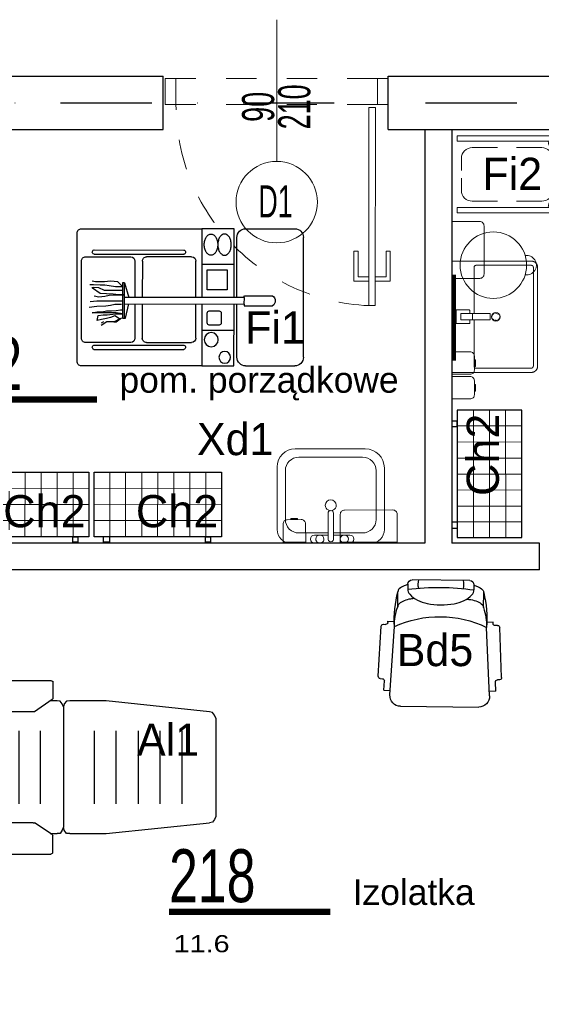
# Model space of a CAD drawing. Header units: millimetres. Extents: x 14495 to 271441, y -21035 to 2232.
# Tile 155 of 227: x 85304 to 85548, y -3155 to -2695. Entities that reach past the tile are written whole.
import ezdxf
from ezdxf.enums import TextEntityAlignment as Align

# ---------------------------------------------------------------- set-up
doc = ezdxf.new("R2010")
doc.units = ezdxf.units.MM
doc.linetypes.add('DASHDOT', pattern=[1, 0.5, -0.25, 0, -0.25])
doc.linetypes.add('DASHED', pattern=[28.222222, 14.111111, -14.111111])
for name, color, linetype in [('-- TECH  SYMBOLE', 1, 'Continuous'), ('-TECH SANITARNA', 1, 'Continuous'), ('A-POW-NR', 1, 'Continuous'), ('A_OSIE', 252, 'DASHDOT'), ('A_PROJEKTOWANE', 3, 'Continuous'), ('A_SC_DZIAlOWE', 4, 'Continuous'), ('SC-PROJEKT', 3, 'Continuous'), ('TABELKA', 2, 'Continuous'), ('TECH Sprzęt', 1, 'Continuous'), ('TECH Wyp.drobne', 1, 'Continuous')]:
    doc.layers.add(name, color=color, linetype=linetype)
for name, color, linetype, lineweight in [('03', 2, 'Continuous', 13), ('A_Stolarka_drzwi', 1, 'Continuous', 9), ('M_drzwi', 1, 'Continuous', 5), ('P-SANR-FIXT', 2, 'Continuous', 9), ('Q-SPCQ', 2, 'Continuous', 9), ('TECH Wyp-sanitar', 8, 'Continuous', 30)]:
    doc.layers.add(name, color=color, linetype=linetype, lineweight=lineweight)
doc.layers.add('A-POW', color=2, linetype='Continuous', plot=False)
doc.styles.add('Arial', font='Arial')
doc.styles.add('arial-tab', font='arial.ttf')
doc.styles.add('ARIAL1_2', font='arial.ttf', dxfattribs={"width": 1.2})
doc.styles.add('arialce', font='ARIALN.TTF')
doc.styles.add('cent', font='swissel.ttf')
doc.styles.add('cg', font='GOTHIC.TTF')
doc.styles.add('ROMANS', font='romans', dxfattribs={"width": 0.6})
doc.styles.add('switz721ltexbt', font='swissel.ttf')

# ---------------------------------------------------------------- blocks, each defined once
blk = doc.blocks.new('DRZWI Z OSCIEZNICA NIEOKALAJACA 90')
at = {"linetype": 'DASHED'}
for p, q in [((-12, 5), (-12, 99)), ((0, 5), (0, 99))]:
    blk.add_line(p, q, dxfattribs=at)
at = {"ltscale": 0.05}
blk.add_line((-39.5, 52), (25.59, 52), dxfattribs=at)
for points in [[(-12, 99), (-12, 104), (0, 104), (0, 99)], [(-12, 0), (-12, 5), (0, 5), (0, 0)], [(93.91, 9.01), (1.43, 9.01), (1.43, 6.01), (93.91, 6.01)]]:
    blk.add_lwpolyline(points, close=True)
for points in [[(82.48, 9.01), (82.48, 16.01), (68.48, 16.01), (68.48, 14.01), (80.48, 14.01), (80.48, 9.01)], [(82.48, 6.01), (82.48, -0.99), (68.48, -0.99), (68.48, 1.01), (80.48, 1.01), (80.48, 6.01)]]:
    blk.add_lwpolyline(points)
at = {"linetype": 'DASHED'}
blk.add_arc((0, 5), 94, 2.4475, 90, dxfattribs=at)
blk = doc.blocks.new('SSCVCFDSS')
blk.add_line((0, 50.02), (0, 0))
blk.add_circle((0, -19), 19)
at = {"style": 'ROMANS', "text_generation_flag": 4, "width": 0.6}
blk.add_attdef('FD1-8', text='', height=13, rotation=270, dxfattribs=at).set_placement((6.15, 55.19), align=Align.RIGHT)
for tag, p in [('200', (8.16, 25.47)), ('90', (-8.71, 25.47))]:
    blk.add_attdef(tag, text='', height=13, rotation=270, dxfattribs=at).set_placement(p, align=Align.MIDDLE)
blk.add_attdef('AL6C', text='', height=13, dxfattribs=at).set_placement((-0.56, -18.64), align=Align.MIDDLE)
blk = doc.blocks.new('Umywalka - kwadratowa - 500 x 440mm-2175834-PW_K0')
at = {"layer": 'P-SANR-FIXT'}
for p, q in [((20.22, 18.01), (-17.08, 18.01)), ((20.22, 18.01), (-17.08, 18.01)), ((9.19, 18.01), (-7.32, 18.01)), ((-7.32, 14.2), (0.3, 14.2)), ((0.3, 16.07), (0.3, 4.04)), ((2.84, 16.07), (2.84, 4.04)), ((2.84, 14.2), (9.19, 14.2)), ((-23.43, 11.66), (-23.43, -17.1)), ((-23.43, 11.66), (-23.43, -17.1)), ((0.3, 13.25), (-13.27, 13.25)), ((16.41, 13.25), (2.84, 13.25)), ((26.57, -17.55), (26.57, 11.66)), ((26.57, -17.55), (26.57, 11.66)), ((-19.62, 6.9), (-19.62, -15.83)), ((22.76, -15.83), (22.76, 6.9)), ((-13.27, -22.18), (16.41, -22.18)), ((-14.54, -25.99), (18.13, -25.99)), ((-14.54, -25.99), (18.13, -25.99))]:
    blk.add_line(p, q, dxfattribs=at)
for centre, radius, start, end in [((-17.08, 11.66), 6.35, 90, 180), ((-17.08, 11.66), 6.35, 90, 180), ((-7.32, 16.11), 1.9, 90, 270), ((-4.78, 16.11), 1.9, 360, 180), ((-4.78, 16.11), 1.9, 180, 0), ((1.57, 16.07), 1.27, 360, 180), ((6.65, 16.11), 1.9, 360, 180), ((6.65, 16.11), 1.9, 180, 360), ((9.19, 16.11), 1.9, 270, 90), ((20.22, 11.66), 6.35, 0, 90), ((20.22, 11.66), 6.35, 360, 90), ((-13.27, 6.9), 6.35, 90, 180), ((16.41, 6.9), 6.35, 0, 90), ((1.57, 0.32), 2.54, 360, 180), ((1.57, 0.32), 2.54, 180, 0), ((1.57, 4.04), 1.27, 180, 0), ((-14.54, -17.1), 8.89, 180, 270), ((-14.54, -17.1), 8.89, 180, 270), ((-13.27, -15.83), 6.35, 180, 270), ((16.41, -15.83), 6.35, 270, 0), ((18.13, -17.55), 8.44, 270, 360), ((18.13, -17.55), 8.44, 270, 0)]:
    blk.add_arc(centre, radius, start, end, dxfattribs=at)
blk = doc.blocks.new('POW')
at = {"const_width": 5}
blk.add_lwpolyline([(125.32, 0), (0, 0)], dxfattribs=at)
at = {"style": 'switz721ltexbt'}
blk.add_attdef('001', (-1.78, 12.35), '', height=41.18, dxfattribs=at)
blk = doc.blocks.new('2305.02.01.E1$0$wózek porz.')
for p, q in [((0, 4), (-0.02, 59.95)), ((26.97, 63.96), (3.97, 63.95)), ((30.99, 31.86), (30.98, 59.96)), ((32.35, 63.96), (47.34, 63.97)), ((32.37, 31.86), (32.35, 63.96)), ((103.54, 63.99), (47.34, 63.97)), ((47.34, 63.97), (47.35, 31.87)), ((105.57, 2.04), (105.54, 61.99)), ((52.12, 50.86), (73.12, 50.87)), ((97.66, 54.07), (55.78, 54.05)), ((97.66, 52.07), (55.78, 52.05)), ((101.55, 50.89), (80.55, 50.88)), ((47.34, 47.39), (32.27, 47.38)), ((50.13, 31.82), (50.12, 48.86)), ((75.12, 48.87), (75.13, 31.88)), ((78.55, 48.88), (78.55, 31.83)), ((103.56, 12.89), (103.55, 48.89)), ((83.49, 38.69), (81.49, 31.83)), ((83.49, 38.69), (84.37, 38.69)), ((83.49, 22.53), (83.49, 38.69)), ((84.37, 38.69), (84.38, 22.31)), ((84.59, 37.14), (86.59, 39.14)), ((84.59, 36.92), (87.69, 36.92)), ((86.59, 39.14), (89.91, 39.58)), ((87.69, 36.92), (90.58, 37.37)), ((89.91, 39.58), (92.79, 39.14)), ((90.58, 37.37), (92.57, 37.59)), ((92.57, 37.59), (94.78, 37.59)), ((92.79, 39.14), (97, 39.14)), ((94.78, 37.59), (97.89, 37.81)), ((97, 39.14), (98.55, 39.58)), ((97.89, 37.81), (99.66, 37.81)), ((27.55, 32.68), (14.36, 32.67)), ((27.62, 31.86), (27.62, 32.68)), ((83.93, 33.16), (86.15, 33.16)), ((88.36, 33.16), (83.93, 33.16)), ((84.59, 35.15), (92.79, 35.15)), ((86.15, 33.16), (88.81, 33.38)), ((90.58, 32.94), (88.36, 33.16)), ((88.81, 33.38), (91.91, 33.61)), ((92.57, 32.5), (90.58, 32.94)), ((91.91, 33.61), (94.79, 33.83)), ((95.45, 32.28), (92.57, 32.5)), ((92.79, 35.15), (95.45, 36.48)), ((94.79, 33.83), (98.33, 36.26)), ((95.45, 36.48), (98.11, 36.49)), ((97.67, 32.72), (95.45, 32.28)), ((98.33, 36.26), (98.33, 36.71)), ((27.56, 28.04), (14.36, 28.04)), ((27.55, 31.86), (83.55, 31.89)), ((27.56, 28.86), (27.55, 31.86)), ((83.56, 28.89), (27.56, 28.86)), ((27.57, 28.86), (27.57, 28.04)), ((31, 4.01), (30.99, 28.88)), ((32.38, 0.01), (32.37, 28.86)), ((47.35, 28.89), (47.36, 0.02)), ((50.14, 12.86), (50.13, 28.94)), ((75.13, 28.88), (75.14, 12.87)), ((78.56, 28.95), (78.56, 12.88)), ((83.05, 22.31), (81.49, 28.95)), ((83.55, 31.89), (83.56, 28.89)), ((96.34, 30.29), (84.37, 30.28)), ((87.92, 28.73), (84.82, 28.73)), ((89.91, 28.29), (87.92, 28.73)), ((92.13, 28.07), (89.91, 28.29)), ((96.34, 27.85), (92.13, 28.07)), ((99.44, 30.07), (96.34, 30.29)), ((99.88, 27.41), (96.34, 27.85)), ((84.38, 24.3), (87.26, 24.75)), ((87.7, 24.31), (84.38, 24.3)), ((85.26, 26.08), (84.6, 26.08)), ((87.26, 25.86), (85.26, 26.08)), ((85.71, 21.87), (87.92, 23.42)), ((89.47, 25.64), (87.26, 25.86)), ((87.26, 24.75), (98.56, 24.75)), ((91.47, 23.87), (87.7, 24.31)), ((87.92, 23.42), (89.92, 22.54)), ((91.91, 25.64), (89.47, 25.64)), ((93.46, 23.87), (91.47, 23.87)), ((93.91, 25.19), (91.91, 25.64)), ((95.68, 23.43), (93.46, 23.87)), ((96.12, 25.2), (93.91, 25.19)), ((96.12, 21.21), (95.68, 23.43)), ((98.56, 24.75), (96.12, 25.2)), ((84.38, 22.31), (83.05, 22.31)), ((84.82, 22.31), (87.26, 20.32)), ((88.15, 20.76), (85.71, 21.87)), ((87.26, 20.32), (88.37, 20.32)), ((91.69, 20.77), (88.15, 20.76)), ((89.92, 22.54), (91.91, 22.1)), ((94.35, 19), (91.69, 20.77)), ((91.91, 22.1), (94.13, 21.65)), ((93.24, 20.55), (94.35, 19.88)), ((94.13, 21.65), (96.12, 21.21)), ((47.35, 16.6), (32.28, 16.59)), ((73.14, 10.87), (52.14, 10.86)), ((97.68, 9.7), (55.8, 9.68)), ((80.56, 10.88), (101.56, 10.89)), ((97.68, 7.7), (55.8, 7.68)), ((27, 0.01), (4, 0)), ((47.36, 0.02), (32.38, 0.01)), ((47.36, 0.02), (103.57, 0.04))]:
    blk.add_line(p, q)
for points in [[(33.63, 56.56, -0.064829), (33.89, 58.53, -0.077661), (34.55, 60.04, -0.107175), (35.66, 61.16, -0.144685), (36.78, 61.49, -0.144685), (37.9, 61.16, -0.107175), (39.01, 60.05, -0.077661), (39.68, 58.53, -0.064829), (39.93, 56.56, -0.064829), (39.68, 54.6, -0.077661), (39.01, 53.08, -0.107175), (37.91, 51.97, -0.144685), (36.79, 51.63, -0.144685), (35.66, 51.96, -0.107175), (34.56, 53.08, -0.077661), (33.89, 54.59, -0.064829)], [(46.24, 56.56, 0.064829), (45.98, 58.53, 0.077661), (45.31, 60.05, 0.107175), (44.21, 61.16, 0.144685), (43.08, 61.49, 0.144685), (41.96, 61.16, 0.107175), (40.86, 60.05, 0.077661), (40.19, 58.53, 0.064829), (39.93, 56.56, 0.064829), (40.19, 54.6, 0.077661), (40.86, 53.08, 0.107175), (41.96, 51.97, 0.144685), (43.09, 51.64, 0.144685), (44.21, 51.97, 0.107175), (45.32, 53.08, 0.077661), (45.98, 54.6, 0.064829)], [(44.88, 20.06), (44.88, 24.63, 0.414214), (43.88, 25.63), (39.31, 25.63, 0.414214), (38.31, 24.63), (38.31, 20.06, 0.414214), (39.31, 19.06), (43.88, 19.06, 0.414214)]]:
    blk.add_lwpolyline(points, format="xyb", close=True)
blk.add_lwpolyline([(44.87, 44.79), (35.56, 44.79), (35.56, 35.47), (44.88, 35.48)], close=True)
for centre, radius in [((42.97, 12.22), 3.28), ((36.67, 4), 2.74)]:
    blk.add_circle(centre, radius)
for centre, radius, start, end in [((3.98, 59.95), 4, 90.0249, 180.0249), ((26.98, 59.96), 4, 0.0249, 90.0249), ((103.54, 61.99), 2, 0.0249, 90.0249), ((52.12, 48.86), 2, 90.0249, 180.0249), ((56, 53.05), 1.02, 102.1343, 257.9154), ((73.12, 48.87), 2, 0.0249, 90.0249), ((80.55, 48.88), 2, 90.0249, 180.0249), ((97.45, 53.07), 1.02, 282.1343, 77.9154), ((101.55, 48.89), 2, 0.0249, 90.0249), ((15.92, 30.36), 2.8, 123.9914, 236.0583), ((52.14, 12.86), 2, 180.0249, 270.0249), ((56.02, 8.68), 1.02, 102.1343, 257.9154), ((73.14, 12.87), 2, 270.0249, 0.0249), ((80.56, 12.88), 2, 180.0249, 270.0249), ((97.46, 8.7), 1.02, 282.1343, 77.9154), ((101.56, 12.89), 2, 270.0249, 0.0249), ((4, 4), 4, 180.0249, 270.0249), ((27, 4.01), 4, 270.0249, 0.0249), ((103.57, 2.04), 2, 270.0249, 0.0249)]:
    blk.add_arc(centre, radius, start, end)
blk = doc.blocks.new('2305.02.01.E1$0$regał_siatkowy_wisz')
at = {"lineweight": 13}
for p, q in [((-22.6, 0), (-22.6, -59.4)), ((-15.1, 0), (-15.1, -59.4)), ((-7.6, 0), (-7.6, -59.4)), ((-30, -7.3), (0, -7.3)), ((-30.1, -14.8), (0, -14.8)), ((-29.8, -22.3), (-0.1, -22.3)), ((-30.1, -29.8), (0, -29.8)), ((-30, -37.2), (0, -37.2)), ((-30.1, -44.8), (0.1, -44.8)), ((-30.1, -52.1), (0, -52.1))]:
    blk.add_line(p, q, dxfattribs=at)
for p, q in [((0, -7.5), (0, -5.1)), ((0, -5.1), (2.5, -5.1)), ((2.5, -7.5), (0, -7.5)), ((2.5, -5.1), (2.5, -7.5)), ((2.5, -55), (-0.1, -55)), ((0.1, -52.2), (2.5, -52.2)), ((2.5, -52.2), (2.5, -55))]:
    blk.add_line(p, q)
blk.add_lwpolyline([(-30.1, 0), (0, 0), (0, -59.4), (-30.1, -59.4)], close=True)
blk = doc.blocks.new('TRE.fotel.izot')
at = {"color": 2}
for points in [[(-28.17, 176.97), (-27.59, 178.43), (-26.71, 179.32), (-25.24, 179.61)], [(25.24, 179.61), (-25.24, 179.61)], [(25.24, 179.61), (26.71, 179.32), (27.88, 178.43), (28.17, 176.97)], [(-28.17, 176.97), (-31.11, 137.35)], [(31.11, 137.05), (28.17, 176.97)], [(-40.5, 137.93), (-40.21, 138.23), (-39.91, 138.23)], [(-40.5, 137.93), (-40.5, 76.89)], [(-31.99, 138.23), (-39.91, 138.23)], [(-31.99, 138.23), (-31.4, 137.93)], [(-31.4, 137.93), (-25.83, 129.72)], [(31.7, 137.93), (25.83, 129.72)], [(31.7, 137.93), (31.99, 138.23)], [(31.99, 138.23), (40.21, 138.23)], [(40.21, 138.23), (40.21, 138.23), (40.5, 137.93)], [(40.5, 137.93), (40.5, 76.89)], [(26.71, 130.6), (-25.83, 130.6)], [(-25.83, 85.11), (-25.83, 129.72)], [(-25.83, 129.72), (-25.83, 129.72)], [(25.83, 85.11), (25.83, 129.72)], [(25.83, 129.72), (25.83, 129.72)], [(-31.4, 76.3), (-25.83, 84.52)], [(-25.83, 85.11), (-25.83, 84.52)], [(25.83, 84.52), (25.83, 85.11)], [(31.7, 76.3), (25.83, 84.52)], [(-39.91, 76.01), (-40.21, 76.3), (-40.5, 76.89)], [(-39.91, 76.01), (-31.99, 76.01)], [(-31.4, 76.3), (-31.99, 76.01)], [(-30.82, 77.18), (-30.82, 73.96)], [(-30.82, 68.09), (-30.82, 69.55), (-29.35, 70.73), (-27.88, 71.02), (-29.35, 71.61), (-30.82, 72.49), (-30.82, 73.96)], [(31.11, 51.07), (31.11, 68.09), (30.82, 69.55), (29.64, 70.73), (28.17, 71.02), (29.64, 71.61), (30.82, 72.49), (31.11, 73.96)], [(31.11, 73.96), (31.11, 76.89)], [(31.99, 76.01), (31.7, 76.3)], [(40.21, 76.01), (31.99, 76.01)], [(40.5, 76.89), (40.21, 76.3), (40.21, 76.01)], [(28.17, 71.02), (-27.88, 71.02)], [(-30.82, 68.09), (-30.82, 51.07)], [(-30.82, 51.07), (-25.83, 2.93)], [(22.89, 0), (24.36, 0.59), (25.53, 1.47), (25.83, 2.93), (31.11, 51.07)], [(-22.89, 0), (-24.36, 0.59), (-25.53, 1.47), (-25.83, 2.93)], [(22.89, 0), (-22.89, 0)]]:
    blk.add_lwpolyline(points, dxfattribs=at)
at = {"color": 1}
for points in [[(-22.01, 171.68), (-21.72, 173.15), (-20.54, 174.03), (-18.78, 174.62)], [(19.08, 174.62), (-18.78, 174.62)], [(19.08, 174.62), (20.54, 174.03), (21.72, 173.15), (22.01, 171.68)], [(22.01, 168.75), (21.72, 170.51), (20.54, 171.39), (19.08, 171.98), (-18.78, 171.98), (-20.54, 171.39), (-21.72, 170.51), (-22.01, 168.75)], [(22.01, 162), (22.01, 171.68)], [(-18.78, 159.07), (-20.54, 159.36), (-21.72, 160.53), (-22.01, 162)], [(22.01, 162), (21.72, 160.53), (20.54, 159.36), (19.08, 159.07)], [(-18.78, 159.07), (19.08, 159.07)], [(17.02, 155.84), (-17.02, 155.84)], [(17.02, 151.73), (-17.02, 151.73)], [(17.02, 147.91), (-17.02, 147.91)], [(17.02, 144.1), (-17.02, 144.1)], [(17.02, 140.28), (-17.02, 140.28)], [(17.02, 136.47), (-17.02, 136.47)], [(17.02, 122.67), (-17.02, 122.67)], [(17.02, 112.4), (-17.02, 112.4)], [(17.02, 102.13), (-17.02, 102.13)], [(17.02, 91.86), (-17.02, 91.86)], [(17.02, 81.88), (-17.02, 81.88)], [(17.02, 56.64), (-17.02, 56.64)], [(17.02, 46.66), (-17.02, 46.66)], [(17.02, 36.1), (-17.02, 36.1)], [(17.02, 26.12), (-17.02, 26.12)], [(17.02, 15.85), (-17.02, 15.85)]]:
    blk.add_lwpolyline(points, dxfattribs=at)
blk.add_lwpolyline([(-22.01, 171.68), (-22.01, 162)])
blk = doc.blocks.new('stelaż_do_worków-1')
at = {"color": 1, "lineweight": 0}
for points in [[(0, 15.5), (0, 18), (-50, 18), (-50, 15.5)], [(0, 18), (-2.5, 18), (-2.5, -18), (0, -18)], [(0, -18), (0, -15.5), (-50, -15.5), (-50, -18)]]:
    blk.add_lwpolyline(points, close=True, dxfattribs=at)
at = {"color": 251, "linetype": 'Continuous', "lineweight": 13, "ltscale": 0.5}
for points in [[(-31.2, 12.5), (-43, 12.5, 0.414214), (-48, 7.5), (-48, 1.85)], [(-22.3, 12.5), (-10.5, 12.5, -0.414214), (-5.5, 7.5), (-5.5, 1.85)], [(-48, -1.85), (-48, -7.5, 0.414214), (-43, -12.5), (-31.2, -12.5)], [(-5.5, -1.85), (-5.5, -7.5, -0.414214), (-10.5, -12.5), (-22.3, -12.5)]]:
    blk.add_lwpolyline(points, format="xyb", dxfattribs=at)
at = {"color": 1, "lineweight": 15}
for centre, start, end in [((-2.5, 15.5), 180, 150), ((-2.5, -15.5), 210, 180)]:
    blk.add_arc(centre, 5, start, end, dxfattribs=at)
blk = doc.blocks.new('Umywalka ceramiczna prostokątna - Umywalka nablatowa 60x45-V4-PW_K0')
at = {"layer": 'Q-SPCQ'}
for p, q in [((35.5, 42.5), (-10.5, 42.5)), ((-13.5, 39.5), (-13.5, 2.5)), ((-11.5, 13.82), (-11.5, 39.5)), ((-10.5, 40.5), (35.5, 40.5)), ((36.5, 39.5), (36.5, 13.82)), ((38.5, 2.5), (38.5, 39.5)), ((14, 20.41), (11, 20.41)), ((11, 20.41), (11, 18.11)), ((14, 20.41), (11, 20.41)), ((14, 18.11), (14, 20.41)), ((11, 12.15), (11, 18.11)), ((14, 18.11), (14, 12.15)), ((11, 12.82), (-10.5, 12.82)), ((9.32, 10.62), (9.32, 4.66)), ((11, 10.81), (9.51, 10.81)), ((11, 8.65), (11, 12.15)), ((14, 12.15), (11, 12.15)), ((35.5, 12.82), (14, 12.82)), ((14, 12.15), (14, 8.65)), ((15.46, 10.81), (14, 10.81)), ((15.65, 4.66), (15.65, 10.62)), ((11, 6.65), (11, 8.65)), ((14, 6.65), (11, 6.65)), ((14, 8.65), (14, 6.65)), ((-13.5, 2.5), (38.5, 2.5)), ((9.47, 4.51), (15.5, 4.51))]:
    blk.add_line(p, q, dxfattribs=at)
at = {"layer": 'Q-SPCQ', "flags": 128}
for points in [[(-10.5, 42.5), (-10.62, 42.5), (-10.74, 42.49), (-10.86, 42.48), (-10.98, 42.46), (-11.1, 42.44), (-11.21, 42.41), (-11.33, 42.38), (-11.44, 42.35), (-11.56, 42.31), (-11.67, 42.26), (-11.78, 42.21), (-11.89, 42.16), (-11.99, 42.1), (-12.09, 42.04), (-12.19, 41.98), (-12.29, 41.91), (-12.39, 41.83), (-12.48, 41.76), (-12.57, 41.67), (-12.65, 41.59), (-12.73, 41.5), (-12.81, 41.41), (-12.89, 41.32), (-12.96, 41.22), (-13.02, 41.12), (-13.09, 41.02), (-13.15, 40.91), (-13.2, 40.81), (-13.25, 40.7), (-13.3, 40.59), (-13.34, 40.47), (-13.37, 40.36), (-13.41, 40.24), (-13.43, 40.13), (-13.46, 40.01), (-13.47, 39.89), (-13.49, 39.77), (-13.5, 39.65), (-13.5, 39.53), (-13.5, 39.5)], [(38.5, 39.5), (38.5, 39.62), (38.49, 39.74), (38.48, 39.86), (38.46, 39.98), (38.44, 40.1), (38.41, 40.21), (38.38, 40.33), (38.35, 40.44), (38.31, 40.56), (38.26, 40.67), (38.21, 40.78), (38.16, 40.89), (38.1, 40.99), (38.04, 41.09), (37.98, 41.19), (37.91, 41.29), (37.83, 41.39), (37.76, 41.48), (37.67, 41.57), (37.59, 41.65), (37.5, 41.73), (37.41, 41.81), (37.32, 41.89), (37.22, 41.96), (37.12, 42.02), (37.02, 42.09), (36.91, 42.15), (36.81, 42.2), (36.7, 42.25), (36.59, 42.3), (36.47, 42.34), (36.36, 42.37), (36.24, 42.41), (36.13, 42.43), (36.01, 42.46), (35.89, 42.47), (35.77, 42.49), (35.65, 42.5), (35.53, 42.5), (35.5, 42.5)], [(-11.5, 39.5), (-11.5, 39.54), (-11.5, 39.58), (-11.49, 39.62), (-11.49, 39.66), (-11.48, 39.7), (-11.47, 39.74), (-11.46, 39.78), (-11.45, 39.81), (-11.44, 39.85), (-11.42, 39.89), (-11.4, 39.93), (-11.39, 39.96), (-11.37, 40), (-11.35, 40.03), (-11.33, 40.06), (-11.3, 40.1), (-11.28, 40.13), (-11.25, 40.16), (-11.22, 40.19), (-11.2, 40.22), (-11.17, 40.24), (-11.14, 40.27), (-11.11, 40.3), (-11.07, 40.32), (-11.04, 40.34), (-11.01, 40.36), (-10.97, 40.38), (-10.94, 40.4), (-10.9, 40.42), (-10.86, 40.43), (-10.82, 40.45), (-10.79, 40.46), (-10.75, 40.47), (-10.71, 40.48), (-10.67, 40.49), (-10.63, 40.49), (-10.59, 40.5), (-10.55, 40.5), (-10.51, 40.5), (-10.5, 40.5)], [(-11.49, 39.63), (-11.5, 39.59), (-11.5, 39.55), (-11.5, 39.51), (-11.5, 39.5)], [(-11.1, 40.3), (-11.13, 40.28), (-11.16, 40.25), (-11.19, 40.22), (-11.22, 40.2), (-11.24, 40.17)], [(-10.5, 40.5), (-10.54, 40.5), (-10.58, 40.5), (-10.62, 40.49), (-10.66, 40.49)], [(35.63, 40.49), (35.59, 40.5), (35.55, 40.5), (35.51, 40.5), (35.5, 40.5)], [(35.5, 40.5), (35.54, 40.5), (35.58, 40.5), (35.62, 40.49), (35.66, 40.49), (35.7, 40.48), (35.74, 40.47), (35.78, 40.46), (35.81, 40.45), (35.85, 40.44), (35.89, 40.42), (35.93, 40.4), (35.96, 40.39), (36, 40.37), (36.03, 40.35), (36.06, 40.33), (36.1, 40.3), (36.13, 40.28), (36.16, 40.25), (36.19, 40.22), (36.22, 40.2), (36.24, 40.17), (36.27, 40.14), (36.3, 40.11), (36.32, 40.07), (36.34, 40.04), (36.36, 40.01), (36.38, 39.97), (36.4, 39.94), (36.42, 39.9), (36.43, 39.86), (36.45, 39.82), (36.46, 39.79), (36.47, 39.75), (36.48, 39.71), (36.49, 39.67), (36.49, 39.63), (36.5, 39.59), (36.5, 39.55), (36.5, 39.51), (36.5, 39.5)], [(36.3, 40.1), (36.28, 40.13), (36.25, 40.16), (36.22, 40.19), (36.2, 40.22), (36.17, 40.24)], [(36.5, 39.5), (36.5, 39.54), (36.5, 39.58), (36.49, 39.62), (36.49, 39.66)], [(-11.5, 13.82), (-11.5, 13.78), (-11.5, 13.74), (-11.49, 13.7), (-11.49, 13.66)], [(-10.5, 12.82), (-10.54, 12.82), (-10.58, 12.82), (-10.62, 12.82), (-10.66, 12.83), (-10.7, 12.84), (-10.74, 12.85), (-10.78, 12.86), (-10.81, 12.87), (-10.85, 12.88), (-10.89, 12.9), (-10.93, 12.91), (-10.96, 12.93), (-11, 12.95), (-11.03, 12.97), (-11.06, 12.99), (-11.1, 13.02), (-11.13, 13.04), (-11.16, 13.07), (-11.19, 13.09), (-11.22, 13.12), (-11.24, 13.15), (-11.27, 13.18), (-11.3, 13.21), (-11.32, 13.24), (-11.34, 13.28), (-11.36, 13.31), (-11.38, 13.35), (-11.4, 13.38), (-11.42, 13.42), (-11.43, 13.45), (-11.45, 13.49), (-11.46, 13.53), (-11.47, 13.57), (-11.48, 13.61), (-11.49, 13.65), (-11.49, 13.69), (-11.5, 13.73), (-11.5, 13.77), (-11.5, 13.81), (-11.5, 13.82)], [(36.5, 13.82), (36.5, 13.78), (36.5, 13.74), (36.49, 13.7), (36.49, 13.66), (36.48, 13.62), (36.47, 13.58), (36.46, 13.54), (36.45, 13.5), (36.44, 13.46), (36.42, 13.43), (36.4, 13.39), (36.39, 13.36), (36.37, 13.32), (36.35, 13.29), (36.33, 13.25), (36.3, 13.22), (36.28, 13.19), (36.25, 13.16), (36.22, 13.13), (36.2, 13.1), (36.17, 13.07), (36.14, 13.05), (36.11, 13.02), (36.07, 13), (36.04, 12.98), (36.01, 12.95), (35.97, 12.94), (35.94, 12.92), (35.9, 12.9), (35.86, 12.89), (35.82, 12.87), (35.79, 12.86), (35.75, 12.85), (35.71, 12.84), (35.67, 12.83), (35.63, 12.83), (35.59, 12.82), (35.55, 12.82), (35.51, 12.82), (35.5, 12.82)], [(36.49, 13.69), (36.5, 13.73), (36.5, 13.77), (36.5, 13.81), (36.5, 13.82)], [(-11.3, 13.22), (-11.28, 13.19), (-11.25, 13.16), (-11.22, 13.13), (-11.2, 13.1), (-11.17, 13.07)], [(-10.63, 12.83), (-10.59, 12.82), (-10.55, 12.82), (-10.51, 12.82), (-10.5, 12.82)], [(35.5, 12.82), (35.54, 12.82), (35.58, 12.82), (35.62, 12.82), (35.66, 12.83)], [(36.1, 13.02), (36.13, 13.04), (36.16, 13.07), (36.19, 13.09), (36.22, 13.12), (36.24, 13.15)]]:
    blk.add_lwpolyline(points, dxfattribs=at)
at = {"layer": 'Q-SPCQ'}
for centre, radius, start, end in [((12.5, 23), 2, 0, 180), ((12.5, 23), 2, 180, 360), ((12.5, 23), 1.82, 165.1578, 180), ((12.5, 23), 1.82, 180, 191.3408), ((12.5, 23), 1.63, 175.3673, 180), ((12.5, 23), 1.63, 175.3673, 180), ((12.5, 23), 1.63, 180, 198.6206), ((12.5, 23), 1.63, 180, 198.6206), ((12.5, 23), 1.82, 95.8453, 146.6627), ((12.5, 23), 1.82, 85.131, 94.1833), ((12.5, 23), 1.82, 52.7593, 62.7191), ((12.5, 23), 1.63, 36.8749, 45), ((12.5, 23), 1.63, 36.8749, 45), ((12.5, 23), 1.82, 45, 49.4056), ((12.5, 23), 1.82, 28.9833, 39.7338), ((12.5, 23), 1.63, 0, 18.6206), ((12.5, 23), 1.63, 0, 18.6206), ((12.5, 23), 1.63, 355.3673, 360), ((12.5, 23), 1.63, 355.3673, 360), ((12.5, 23), 1.82, 345.1578, 360), ((12.5, 23), 1.82, 0, 11.3408), ((12.5, 23), 1.82, 208.9833, 219.7338), ((12.5, 23), 1.63, 216.8749, 225), ((12.5, 23), 1.63, 216.8749, 225), ((12.5, 23), 1.82, 225, 229.4056), ((12.5, 23), 1.82, 232.7593, 242.7191), ((12.5, 23), 1.82, 265.131, 274.1833), ((12.5, 23), 1.82, 275.8453, 326.6627), ((9.51, 10.62), 0.187, 90, 180), ((9.51, 10.62), 0.187, 120, 150), ((9.51, 10.62), 0.187, 120, 150), ((9.51, 10.62), 0.187, 120, 150), ((15.46, 10.62), 0.187, 0, 90), ((15.46, 10.62), 0.187, 30, 60), ((15.46, 10.62), 0.187, 30, 60), ((15.46, 10.62), 0.187, 30, 60), ((9.47, 4.66), 0.149, 180, 270), ((15.5, 4.66), 0.149, 270, 360)]:
    blk.add_arc(centre, radius, start, end, dxfattribs=at)
blk = doc.blocks.new('FOTEL')
at = {"color": 2}
for p, q in [((-13.42, 0), (13.42, 0)), ((-15.42, -2), (-15.42, -4.37)), ((15.42, -2), (15.42, -4.37)), ((-20, -12.61), (-20, -5.61)), ((20, -12.61), (20, -5.61)), ((-28.77, -45.17), (-27.65, -21.82)), ((-26.6, -20.87), (-25.6, -20.93)), ((-24.55, -19.98), (-24.51, -19.38)), ((-24.51, -19.38), (-21.52, -19.53)), ((-23.22, -53.8), (-21.52, -21.8)), ((24.51, -19.38), (21.52, -19.53)), ((23.22, -53.8), (21.52, -21.8)), ((24.55, -19.98), (24.51, -19.38)), ((26.6, -20.87), (25.6, -20.93)), ((28.77, -45.17), (27.65, -21.82)), ((-27.82, -46.23), (-26.83, -46.28)), ((-26.11, -51.6), (-25.88, -47.33)), ((26.11, -51.6), (25.88, -47.33)), ((27.82, -46.23), (26.83, -46.28)), ((-26.11, -51.6), (-23.11, -51.76)), ((26.11, -51.6), (23.11, -51.76)), ((18.23, -59.07), (-18.23, -59.07))]:
    blk.add_line(p, q, dxfattribs=at)
for points in [[(-15.42, -2.23, 0.030204), (-17.07, -2.78, 0.097163), (-19.45, -4.32, 0.203453), (-20, -5.61, 0.203453)], [(15.42, -4.37, -0.184283), (14.51, -6.75, -0.102242), (10.9, -9.43, -0.061197), (6.26, -10.93, -0.047488), (0, -11.52, -0.047488), (-6.26, -10.93, -0.061197), (-10.9, -9.43, -0.102242), (-14.51, -6.75, -0.184283), (-15.42, -4.37, -0.184283)], [(15.42, -2.23, -0.030204), (17.07, -2.78, -0.097163), (19.45, -4.32, -0.203453), (20, -5.61, -0.203453)], [(-12.22, -8.71, 0.01879), (-14.08, -8.95, 0.054131), (-17.07, -9.78, 0.097163), (-19.45, -11.32, 0.203453), (-20, -12.61, 0.203453)], [(12.22, -8.71, -0.01879), (14.08, -8.95, -0.054131), (17.07, -9.78, -0.097163), (19.45, -11.32, -0.203453), (20, -12.61, -0.203453)]]:
    blk.add_lwpolyline(points, format="xyb", dxfattribs=at)
for centre, radius, start, end in [((-13.42, -2), 2, 90, 180), ((-3.71, -1.91), 6.89, 163.9141, 196.0859), ((3.71, -1.91), 6.89, 343.9141, 16.0859), ((13.42, -2), 2, 0, 90), ((0, -122.88), 119.5, 82.5855, 97.4145), ((33.25, -18.77), 54.85, 166.1195, 183.1692), ((-33.25, -18.77), 54.85, 356.8308, 13.8805), ((4.72, -21.41), 26.24, 160.4004, 180.8438), ((-4.72, -21.41), 26.24, 359.1562, 19.5996), ((0, -68.33), 51.27, 65.1826, 114.8174), ((-26.65, -21.87), 1, 86.9552, 176.9552), ((-25.54, -19.93), 1, 266.9552, 356.9552), ((25.54, -19.93), 1, 183.0448, 273.0448), ((26.65, -21.87), 1, 3.0448, 93.0448), ((-27.77, -45.23), 1, 176.9552, 266.9552), ((27.77, -45.23), 1, 273.0448, 3.0448), ((-26.88, -47.28), 1, 356.9552, 86.9552), ((26.88, -47.28), 1, 93.0448, 183.0448), ((-18.23, -54.07), 5, 176.9552, 270), ((18.23, -54.07), 5, 270, 3.0448)]:
    blk.add_arc(centre, radius, start, end, dxfattribs=at)

msp = doc.modelspace()

# ---------------------------------------------------------------- linework, layer by layer
at = {"layer": '-TECH SANITARNA', "color": 1, "const_width": 2}
msp.add_lwpolyline([(85506.73, -2814.52), (85506.73, -2854.52)], dxfattribs=at)
at = {"layer": '03', "color": 1}
for points in [[(85520.87, -2814.17), (85520.87, -2791.67, 0.414214), (85518.87, -2789.67), (85505.87, -2789.67), (85505.87, -2816.17), (85518.87, -2816.17, 0.414214)], [(85516.37, -2858.95), (85516.37, -2852.45, 0.414214), (85514.37, -2850.45), (85505.87, -2850.45), (85505.87, -2860.95), (85514.37, -2860.95, 0.414214)], [(85516.37, -2870.46), (85516.37, -2863.96, 0.414214), (85514.37, -2861.96), (85505.87, -2861.96), (85505.87, -2872.46), (85514.37, -2872.46, 0.414214)], [(85455.83, -2924.27), (85478.33, -2924.25, -0.414214), (85480.33, -2926.24), (85480.34, -2939.24), (85453.84, -2939.27), (85453.83, -2926.27, -0.414214)], [(85429.1, -2928.79), (85435.59, -2928.72, -0.414214), (85437.62, -2930.7), (85437.7, -2939.2), (85427.2, -2939.31), (85427.12, -2930.81, -0.414214)]]:
    msp.add_lwpolyline(points, format="xyb", close=True, dxfattribs=at)
for points in [[(85516.37, -2857.25), (85516.37, -2854.15), (85516.92, -2854.15), (85516.92, -2857.25)], [(85516.37, -2868.76), (85516.37, -2865.66), (85516.92, -2865.66), (85516.92, -2868.76)], [(85430.79, -2928.77), (85433.9, -2928.74), (85433.89, -2928.19), (85430.79, -2928.22)]]:
    msp.add_lwpolyline(points, close=True, dxfattribs=at)
msp.add_circle((85525.23, -2810.01), 15.5, dxfattribs=at)
msp.add_arc((85540.73, -2810.01), 4.56, 261.5468, 98.4532, dxfattribs=at)
at = {"layer": 'A_OSIE', "ltscale": 85}
msp.add_line((82259.79, -2734.26), (86562.29, -2734.26), dxfattribs=at)
at = {"layer": 'A_PROJEKTOWANE'}
for p, q in [((85223.4, -2721.76), (85371.18, -2721.76)), ((85371.18, -2746.76), (85371.18, -2721.76)), ((85476.18, -2746.76), (85476.18, -2721.76)), ((85476.18, -2721.76), (85671.58, -2721.76)), ((85223.41, -2746.76), (85371.18, -2746.76)), ((85476.18, -2746.76), (85671.58, -2746.76)), ((85546.79, -2952.26), (85546.79, -2939.76))]:
    msp.add_line(p, q, dxfattribs=at)
at = {"layer": 'A_SC_DZIAlOWE'}
for p, q in [((85493.29, -2746.76), (85493.29, -2939.76)), ((85505.79, -2746.76), (85505.79, -2939.76))]:
    msp.add_line(p, q, dxfattribs=at)
for points in [[(85493.29, -2939.76), (85211.29, -2939.76)], [(85546.79, -2939.76), (85505.79, -2939.76)], [(85546.79, -2952.26), (85211.29, -2952.26)]]:
    msp.add_lwpolyline(points, dxfattribs=at)

# ---------------------------------------------------------------- block references
at = {"layer": 'A-POW-NR'}
ref = msp.add_blockref('POW', (85265.15, -2872.74), dxfattribs=dict(at, xscale=0.6, yscale=0.6, zscale=0.6))
ref.add_attrib('88,88', '5,4', dxfattribs={"layer": 'A-POW', "height": 12, "style": 'ARIAL1_2', "width": 1.2}).set_placement((85293.37, -2891.6), align=Align.RIGHT)
ref.add_attrib('POKOJ', 'pom. porządkowe', (85350.82, -2869.53), dxfattribs={"layer": 'A-POW', "height": 12, "style": 'arialce', "width": 1.2})
ref.add_attrib('001', '222', (85265.15, -2868.23), dxfattribs={"layer": '0', "height": 24.71, "style": 'switz721ltexbt', "width": 0.7})
ref = msp.add_blockref('POW', (85373.96, -3111.79), dxfattribs=dict(at, xscale=0.6, yscale=0.6, zscale=0.6))
ref.add_attrib('88,88', '11.6', dxfattribs={"layer": 'A-POW', "height": 8, "style": 'ARIAL1_2', "width": 1.2}).set_placement((85402.19, -3130.64), align=Align.RIGHT)
ref.add_attrib('POKOJ', 'Izolatka', (85459.64, -3108.58), dxfattribs={"layer": 'A-POW', "height": 12, "style": 'arialce', "width": 1.2})
ref.add_attrib('001', '218', (85373.96, -3107.28), dxfattribs={"layer": '0', "height": 24.71, "style": 'switz721ltexbt', "width": 0.7})
at = {"layer": 'A_Stolarka_drzwi', "xscale": -1, "rotation": 89.98993835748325}
msp.add_blockref('DRZWI Z OSCIEZNICA NIEOKALAJACA 90', (85476.18, -2734.98), dxfattribs=at)
at = {"layer": 'A_Stolarka_drzwi'}
msp.add_blockref('DRZWI Z OSCIEZNICA NIEOKALAJACA 90', (85211.29, -3189.33), dxfattribs=at)
at = {"layer": 'M_drzwi'}
ref = msp.add_blockref('SSCVCFDSS', (85424.18, -2761.6), dxfattribs=at)
ref.add_attrib('90', '90', dxfattribs={"layer": '0', "height": 15, "rotation": 90, "style": 'cent', "width": 0.6}).set_placement((85415.47, -2736.14), align=Align.MIDDLE)
ref.add_attrib('200', '210', dxfattribs={"layer": '0', "height": 15, "rotation": 90, "style": 'cent', "width": 0.6}).set_placement((85432.33, -2736.14), align=Align.MIDDLE)
ref.add_attrib('AL6C', 'D1', dxfattribs={"layer": '0', "height": 15, "style": 'arial-tab', "width": 0.6}).set_placement((85423.62, -2780.25), align=Align.MIDDLE)
at = {"layer": 'P-SANR-FIXT', "rotation": 180.0013092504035}
msp.add_blockref('Umywalka - kwadratowa - 500 x 440mm-2175834-PW_K0', (85450.95, -2921.74), dxfattribs=at)
msp.add_blockref('Umywalka - kwadratowa - 500 x 440mm-2175834-PW_K0', (85450.95, -2921.74), dxfattribs=at)
at = {"layer": 'SC-PROJEKT', "color": 4, "linetype": 'Continuous', "lineweight": -3, "xscale": -1, "rotation": 359.3893577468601}
msp.add_blockref('FOTEL', (85500.78, -2957), dxfattribs=at)
at = {"layer": 'TECH Sprzęt'}
msp.add_blockref('stelaż_do_worków-1', (85558.31, -2767.64), dxfattribs=at)
at = {"layer": 'TECH Sprzęt', "rotation": 89.99999996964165}
msp.add_blockref('TRE.fotel.izot', (85395.72, -3044.35), dxfattribs=at)
at = {"layer": 'TECH Wyp-sanitar', "xscale": -1, "rotation": 270.0000000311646}
msp.add_blockref('Umywalka ceramiczna prostokątna - Umywalka nablatowa 60x45-V4-PW_K0', (85503.37, -2846.58), dxfattribs=at)
at = {"layer": 'TECH Wyp.drobne', "xscale": -1}
for name, p, rotation in [('2305.02.01.E1$0$wózek porz.', (85436.62, -2857), 359.9999984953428), ('2305.02.01.E1$0$regał_siatkowy_wisz', (85508.32, -2877.75), 0.0445522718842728)]:
    msp.add_blockref(name, p, dxfattribs=dict(at, rotation=rotation))
at = {"layer": 'TECH Wyp.drobne', "rotation": 269.9554477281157}
for p in [(85336.55, -2936.76), (85398.44, -2936.76)]:
    msp.add_blockref('2305.02.01.E1$0$regał_siatkowy_wisz', p, dxfattribs=at)

# ---------------------------------------------------------------- texts
at = {"layer": '-- TECH  SYMBOLE', "color": 1, "style": 'cg'}
for s, p in [('Fi2', (85520.1, -2774.9)), ('Bd5', (85480.14, -2997.12))]:
    msp.add_text(s, height=15, dxfattribs=at).set_placement(p)
at = {"layer": '-- TECH  SYMBOLE', "color": 2, "style": 'cg'}
msp.add_text('Fi1', height=15, rotation=360, dxfattribs=at).set_placement((85409.45, -2846.58))
at = {"layer": '-- TECH  SYMBOLE', "color": 1, "style": 'cg'}
msp.add_text('Xd1', height=15, rotation=0, dxfattribs=at).set_placement((85386.96, -2898.66))
at = {"layer": '-- TECH  SYMBOLE', "color": 2, "style": 'cg'}
msp.add_text('Al1', height=15, dxfattribs=at).set_placement((85359.02, -3038.95))
at = {"layer": 'TABELKA', "color": 2, "ltscale": 10, "style": 'Arial'}
for rotation, p in [(89.9967, (85527.78, -2917.73)), (0.0033, (85296.58, -2932.31)), (0.0033, (85358.47, -2932.3))]:
    msp.add_text('Ch2', height=15, rotation=rotation, dxfattribs=at).set_placement(p)

doc.saveas('drawing.dxf')
